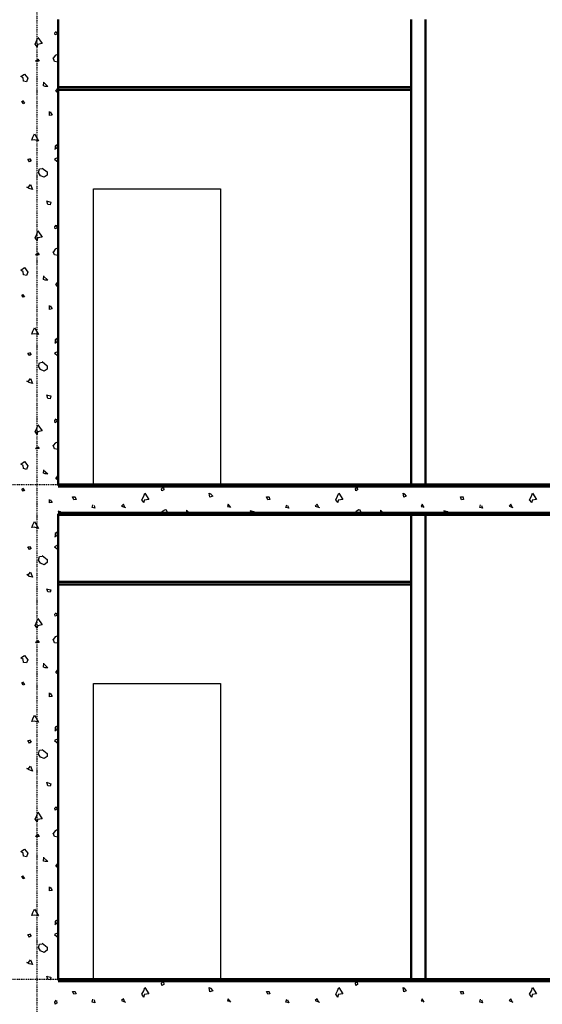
# Model space of a CAD drawing. Extents: x -11408 to 65836, y 12866 to 56869.
# Tile 59 of 68: x 27138 to 30836, y 16875 to 23844. Entities that reach past the tile are written whole.
import ezdxf

# ---------------------------------------------------------------- set-up
doc = ezdxf.new("R2010")
doc.units = 0
doc.linetypes.add('DASHDOT', pattern=[25.4, 12.7, -6.35, 0, -6.35])
doc.layers.add('stramien', color=1, linetype='DASHDOT')
doc.layers.add('vanarris', color=253, linetype='Continuous')

# ---------------------------------------------------------------- blocks, each defined once
blk = doc.blocks.new('*U3')
at = {"layer": 'stramien', "color": 1, "ltscale": 0.5}
blk.add_lwpolyline([(0, 21501.2), (0, -21501.2)], dxfattribs=at)
blk = doc.blocks.new('*U2')
at = {"layer": 'stramien', "color": 0, "linetype": 'ByBlock', "lineweight": -2, "transparency": 16777216}
blk.add_blockref('*U3', (14400, 0), dxfattribs=at)

msp = doc.modelspace()

# ---------------------------------------------------------------- linework, layer by layer
at = {"layer": 'stramien', "color": 1, "ltscale": 0.5}
for points in [[(63695.6, 20551.2), (-11408.5, 20551.2)], [(63695.6, 17051.2), (-11408.5, 17051.2)]]:
    msp.add_lwpolyline(points, dxfattribs=at)
at = {"layer": 'vanarris', "lineweight": 50}
for p, q in [((27408.9, 23846.2), (27408.9, 20546.2)), ((29908.9, 23846.2), (29908.9, 20546.2)), ((30008.9, 23846.2), (30008.9, 20546.2)), ((29908.9, 23366.2), (27408.9, 23366.2)), ((29908.9, 23346.2), (27408.9, 23346.2)), ((27408.9, 20346.2), (27408.9, 17046.2)), ((29908.9, 20346.2), (29908.9, 17046.2)), ((30008.9, 20346.2), (30008.9, 17046.2)), ((29908.9, 19866.2), (27408.9, 19866.2)), ((29908.9, 19846.2), (27408.9, 19846.2))]:
    msp.add_line(p, q, dxfattribs=at)
at = {"layer": 'vanarris', "lineweight": 25}
for p, q in [((27246.4, 23671.2), (27258.9, 23698.7)), ((27258.9, 23698.7), (27266.4, 23718.7)), ((27266.4, 23718.7), (27296.4, 23676.2)), ((27386.4, 23751.2), (27396.4, 23761.2)), ((27388.9, 23736.2), (27386.4, 23751.2)), ((27401.4, 23741.2), (27388.9, 23736.2)), ((27398.9, 23758.7), (27401.4, 23741.2)), ((27261.4, 23651.2), (27246.4, 23671.2)), ((27263.9, 23668.7), (27261.4, 23651.2)), ((27296.4, 23676.2), (27263.9, 23668.7)), ((27248.9, 23551.2), (27266.4, 23563.7)), ((27266.4, 23563.7), (27276.4, 23551.2)), ((27383.9, 23548.7), (27373.9, 23573.7)), ((27388.9, 23591.2), (27376.4, 23573.7)), ((27408.9, 23598.7), (27388.9, 23591.2)), ((27276.4, 23551.2), (27248.9, 23551.2)), ((27408.9, 23543.7), (27383.9, 23548.7)), ((27146.4, 23441.2), (27171.4, 23458.7)), ((27161.4, 23431.2), (27146.4, 23441.2)), ((27163.9, 23408.7), (27161.4, 23431.2)), ((27171.4, 23458.7), (27196.4, 23428.7)), ((27196.4, 23428.7), (27186.4, 23403.7)), ((27186.4, 23403.7), (27163.9, 23408.7)), ((27306.4, 23401.2), (27336.4, 23371.2)), ((27306.4, 23376.2), (27308.9, 23401.2)), ((27318.9, 23371.2), (27306.4, 23376.2)), ((27336.4, 23371.2), (27318.9, 23371.2)), ((27393.9, 23338.7), (27408.9, 23361.2)), ((27408.9, 23323.7), (27393.9, 23338.7)), ((27153.9, 23263.7), (27158.9, 23268.7)), ((27161.4, 23248.7), (27153.9, 23263.7)), ((27156.4, 23271.2), (27171.4, 23253.7)), ((27171.4, 23253.7), (27161.4, 23248.7)), ((27348.9, 23166.2), (27348.9, 23193.7)), ((27366.4, 23168.7), (27348.9, 23166.2)), ((27353.9, 23191.2), (27366.4, 23168.7)), ((27223.9, 22991.2), (27231.4, 23011.2)), ((27231.4, 23011.2), (27241.4, 23036.2)), ((27241.4, 23036.2), (27271.4, 22986.2)), ((27238.9, 22993.7), (27223.9, 22991.2)), ((27271.4, 22986.2), (27238.9, 22993.7)), ((27386.4, 22926.2), (27403.9, 22936.2)), ((27406.4, 22961.2), (27388.9, 22948.7)), ((27388.9, 22948.7), (27388.9, 22926.2)), ((27403.9, 22936.2), (27406.4, 22961.2)), ((27196.4, 22856.2), (27206.4, 22858.7)), ((27206.4, 22861.2), (27218.9, 22843.7)), ((27408.9, 22868.7), (27383.9, 22856.2)), ((27206.4, 22838.7), (27196.4, 22856.2)), ((27218.9, 22843.7), (27206.4, 22838.7)), ((27271.4, 22761.2), (27278.9, 22788.7)), ((27278.9, 22788.7), (27296.4, 22791.2)), ((27296.4, 22793.7), (27331.4, 22766.2)), ((27383.9, 22856.2), (27408.9, 22836.2)), ((27283.9, 22738.7), (27271.4, 22761.2)), ((27311.4, 22728.7), (27283.9, 22738.7)), ((27331.4, 22743.7), (27311.4, 22728.7)), ((27331.4, 22766.2), (27331.4, 22743.7)), ((27188.9, 22658.7), (27201.4, 22661.2)), ((27203.9, 22648.7), (27188.9, 22658.7)), ((27201.4, 22661.2), (27213.9, 22676.2)), ((27228.9, 22641.2), (27203.9, 22648.7)), ((27213.9, 22676.2), (27228.9, 22641.2)), ((27658.9, 20546.2), (27658.9, 22646.2)), ((27658.9, 22646.2), (28558.9, 22646.2)), ((28558.9, 22646.2), (28558.9, 20546.2)), ((27336.4, 22536.2), (27328.9, 22561.2)), ((27333.9, 22558.7), (27358.9, 22551.2)), ((27353.9, 22533.7), (27336.4, 22536.2)), ((27358.9, 22551.2), (27353.9, 22533.7)), ((27386.4, 22378.7), (27396.4, 22388.7)), ((27388.9, 22363.7), (27386.4, 22378.7)), ((27398.9, 22388.7), (27401.4, 22368.7)), ((27246.4, 22298.7), (27258.9, 22326.2)), ((27258.9, 22326.2), (27266.4, 22348.7)), ((27296.4, 22303.7), (27263.9, 22298.7)), ((27266.4, 22348.7), (27296.4, 22303.7)), ((27401.4, 22368.7), (27388.9, 22363.7)), ((27261.4, 22281.2), (27246.4, 22298.7)), ((27263.9, 22298.7), (27261.4, 22281.2)), ((27248.9, 22178.7), (27266.4, 22193.7)), ((27276.4, 22178.7), (27248.9, 22178.7)), ((27266.4, 22193.7), (27276.4, 22178.7)), ((27383.9, 22178.7), (27373.9, 22201.2)), ((27388.9, 22218.7), (27376.4, 22201.2)), ((27408.9, 22173.7), (27383.9, 22178.7)), ((27408.9, 22228.7), (27388.9, 22218.7)), ((27146.4, 22071.2), (27171.4, 22088.7)), ((27161.4, 22058.7), (27146.4, 22071.2)), ((27163.9, 22038.7), (27161.4, 22058.7)), ((27186.4, 22033.7), (27163.9, 22038.7)), ((27171.4, 22088.7), (27196.4, 22056.2)), ((27196.4, 22056.2), (27186.4, 22033.7)), ((27306.4, 22003.7), (27308.9, 22031.2)), ((27306.4, 22028.7), (27336.4, 22001.2)), ((27318.9, 22001.2), (27306.4, 22003.7)), ((27336.4, 22001.2), (27318.9, 22001.2)), ((27393.9, 21968.7), (27408.9, 21988.7)), ((27408.9, 21951.2), (27393.9, 21968.7)), ((27153.9, 21893.7), (27158.9, 21898.7)), ((27161.4, 21878.7), (27153.9, 21893.7)), ((27156.4, 21898.7), (27171.4, 21881.2)), ((27171.4, 21881.2), (27161.4, 21878.7)), ((27348.9, 21793.7), (27348.9, 21821.2)), ((27353.9, 21818.7), (27366.4, 21796.2)), ((27366.4, 21796.2), (27348.9, 21793.7)), ((27223.9, 21618.7), (27231.4, 21638.7)), ((27238.9, 21621.2), (27223.9, 21618.7)), ((27231.4, 21638.7), (27241.4, 21663.7)), ((27271.4, 21616.2), (27238.9, 21621.2)), ((27241.4, 21663.7), (27271.4, 21616.2)), ((27386.4, 21553.7), (27403.9, 21566.2)), ((27406.4, 21588.7), (27388.9, 21578.7)), ((27388.9, 21578.7), (27388.9, 21553.7)), ((27403.9, 21566.2), (27406.4, 21588.7)), ((27196.4, 21483.7), (27206.4, 21486.2)), ((27206.4, 21466.2), (27196.4, 21483.7)), ((27206.4, 21488.7), (27218.9, 21473.7)), ((27218.9, 21473.7), (27206.4, 21466.2)), ((27408.9, 21496.2), (27383.9, 21483.7)), ((27383.9, 21483.7), (27408.9, 21463.7)), ((27271.4, 21391.2), (27278.9, 21416.2)), ((27278.9, 21416.2), (27296.4, 21418.7)), ((27296.4, 21423.7), (27331.4, 21393.7)), ((27283.9, 21368.7), (27271.4, 21391.2)), ((27311.4, 21356.2), (27283.9, 21368.7)), ((27331.4, 21371.2), (27311.4, 21356.2)), ((27331.4, 21393.7), (27331.4, 21371.2)), ((27188.9, 21286.2), (27201.4, 21288.7)), ((27203.9, 21276.2), (27188.9, 21286.2)), ((27201.4, 21288.7), (27213.9, 21303.7)), ((27228.9, 21268.7), (27203.9, 21276.2)), ((27213.9, 21303.7), (27228.9, 21268.7)), ((27336.4, 21163.7), (27328.9, 21188.7)), ((27333.9, 21186.2), (27358.9, 21181.2)), ((27353.9, 21161.2), (27336.4, 21163.7)), ((27358.9, 21181.2), (27353.9, 21161.2)), ((27258.9, 20953.7), (27266.4, 20976.2)), ((27266.4, 20976.2), (27296.4, 20933.7)), ((27386.4, 21006.2), (27396.4, 21018.7)), ((27388.9, 20991.2), (27386.4, 21006.2)), ((27401.4, 20998.7), (27388.9, 20991.2)), ((27398.9, 21016.2), (27401.4, 20998.7)), ((27246.4, 20928.7), (27258.9, 20953.7)), ((27261.4, 20908.7), (27246.4, 20928.7)), ((27263.9, 20926.2), (27261.4, 20908.7)), ((27296.4, 20933.7), (27263.9, 20926.2)), ((27388.9, 20846.2), (27376.4, 20831.2)), ((27408.9, 20856.2), (27388.9, 20846.2)), ((27248.9, 20808.7), (27266.4, 20821.2)), ((27276.4, 20808.7), (27248.9, 20808.7)), ((27266.4, 20821.2), (27276.4, 20808.7)), ((27383.9, 20806.2), (27373.9, 20831.2)), ((27408.9, 20801.2), (27383.9, 20806.2)), ((27146.4, 20698.7), (27171.4, 20716.2)), ((27161.4, 20688.7), (27146.4, 20698.7)), ((27171.4, 20716.2), (27196.4, 20686.2)), ((27163.9, 20666.2), (27161.4, 20688.7)), ((27186.4, 20661.2), (27163.9, 20666.2)), ((27196.4, 20686.2), (27186.4, 20661.2)), ((27306.4, 20633.7), (27308.9, 20658.7)), ((27306.4, 20656.2), (27336.4, 20628.7)), ((27318.9, 20628.7), (27306.4, 20633.7)), ((27336.4, 20628.7), (27318.9, 20628.7)), ((27393.9, 20596.2), (27408.9, 20618.7)), ((27408.9, 20581.2), (27393.9, 20596.2)), ((27153.9, 20521.2), (27158.9, 20526.2)), ((27161.4, 20506.2), (27153.9, 20521.2)), ((27156.4, 20528.7), (27171.4, 20511.2)), ((27171.4, 20511.2), (27161.4, 20506.2)), ((28016.4, 20471.2), (28023.9, 20493.7)), ((28023.9, 20493.7), (28051.4, 20448.7)), ((28141.4, 20523.7), (28153.9, 20536.2)), ((28143.9, 20508.7), (28141.4, 20523.7)), ((28158.9, 20516.2), (28143.9, 20508.7)), ((28156.4, 20533.7), (28158.9, 20516.2)), ((28251.4, 20536.2), (28243.9, 20546.2)), ((28251.4, 20546.2), (28251.4, 20536.2)), ((28483.9, 20463.7), (28478.9, 20493.7)), ((28478.9, 20493.7), (28491.4, 20488.7)), ((28488.9, 20488.7), (28503.9, 20471.2)), ((29386.4, 20471.2), (29396.4, 20493.7)), ((29396.4, 20493.7), (29423.9, 20448.7)), ((29513.9, 20523.7), (29523.9, 20536.2)), ((29516.4, 20508.7), (29513.9, 20523.7)), ((29528.9, 20516.2), (29516.4, 20508.7)), ((29526.4, 20533.7), (29528.9, 20516.2)), ((29623.9, 20536.2), (29616.4, 20546.2)), ((29621.4, 20546.2), (29623.9, 20536.2)), ((29856.4, 20463.7), (29851.4, 20493.7)), ((29851.4, 20493.7), (29861.4, 20488.7)), ((29858.9, 20488.7), (29873.9, 20471.2)), ((30758.9, 20471.2), (30766.4, 20493.7)), ((30766.4, 20493.7), (30796.4, 20448.7)), ((27348.9, 20423.7), (27348.9, 20448.7)), ((27366.4, 20426.2), (27348.9, 20423.7)), ((27353.9, 20446.2), (27366.4, 20426.2)), ((27521.4, 20446.2), (27511.4, 20466.2)), ((27511.4, 20466.2), (27528.9, 20466.2)), ((27536.4, 20448.7), (27521.4, 20446.2)), ((27528.9, 20468.7), (27536.4, 20448.7)), ((28001.4, 20446.2), (28016.4, 20471.2)), ((28016.4, 20426.2), (28001.4, 20446.2)), ((28018.9, 20443.7), (28016.4, 20426.2)), ((28051.4, 20448.7), (28018.9, 20443.7)), ((28503.9, 20471.2), (28483.9, 20463.7)), ((28893.9, 20446.2), (28883.9, 20466.2)), ((28883.9, 20466.2), (28901.4, 20466.2)), ((28908.9, 20448.7), (28893.9, 20446.2)), ((28901.4, 20468.7), (28908.9, 20448.7)), ((29373.9, 20446.2), (29386.4, 20471.2)), ((29388.9, 20426.2), (29373.9, 20446.2)), ((29391.4, 20443.7), (29388.9, 20426.2)), ((29423.9, 20448.7), (29391.4, 20443.7)), ((29873.9, 20471.2), (29856.4, 20463.7)), ((30263.9, 20446.2), (30256.4, 20466.2)), ((30256.4, 20466.2), (30273.9, 20466.2)), ((30278.9, 20448.7), (30263.9, 20446.2)), ((30273.9, 20468.7), (30278.9, 20448.7)), ((30746.4, 20446.2), (30758.9, 20471.2)), ((30761.4, 20426.2), (30746.4, 20446.2)), ((30763.9, 20443.7), (30761.4, 20426.2)), ((30796.4, 20448.7), (30763.9, 20443.7)), ((27423.9, 20361.2), (27408.9, 20366.2)), ((27443.9, 20346.2), (27423.9, 20361.2)), ((27651.4, 20391.2), (27656.4, 20411.2)), ((27668.9, 20386.2), (27651.4, 20391.2)), ((27663.9, 20406.2), (27668.9, 20386.2)), ((27871.4, 20413.7), (27858.9, 20401.2)), ((27858.9, 20401.2), (27886.4, 20391.2)), ((27881.4, 20391.2), (27871.4, 20413.7)), ((28146.4, 20363.7), (28133.9, 20346.2)), ((28166.4, 20373.7), (28146.4, 20363.7)), ((28176.4, 20371.2), (28166.4, 20373.7)), ((28188.9, 20346.2), (28176.4, 20371.2)), ((28346.4, 20346.2), (28318.9, 20371.2)), ((28318.9, 20371.2), (28318.9, 20346.2)), ((28613.9, 20413.7), (28608.9, 20398.7)), ((28608.9, 20398.7), (28621.4, 20396.2)), ((28631.4, 20391.2), (28613.9, 20413.7)), ((28793.9, 20361.2), (28768.9, 20368.7)), ((28768.9, 20368.7), (28781.4, 20346.2)), ((28816.4, 20346.2), (28793.9, 20361.2)), ((29021.4, 20391.2), (29028.9, 20411.2)), ((29041.4, 20386.2), (29021.4, 20391.2)), ((29033.9, 20406.2), (29041.4, 20386.2)), ((29243.9, 20413.7), (29228.9, 20401.2)), ((29228.9, 20401.2), (29258.9, 20391.2)), ((29253.9, 20391.2), (29243.9, 20413.7)), ((29518.9, 20363.7), (29506.4, 20346.2)), ((29538.9, 20373.7), (29518.9, 20363.7)), ((29546.4, 20371.2), (29538.9, 20373.7)), ((29558.9, 20346.2), (29546.4, 20371.2)), ((29716.4, 20346.2), (29691.4, 20371.2)), ((29691.4, 20371.2), (29691.4, 20346.2)), ((29986.4, 20413.7), (29978.9, 20398.7)), ((29978.9, 20398.7), (29993.9, 20396.2)), ((30001.4, 20391.2), (29986.4, 20413.7)), ((30166.4, 20361.2), (30138.9, 20368.7)), ((30138.9, 20368.7), (30153.9, 20346.2)), ((30186.4, 20346.2), (30166.4, 20361.2)), ((30393.9, 20391.2), (30398.9, 20411.2)), ((30413.9, 20386.2), (30393.9, 20391.2)), ((30406.4, 20406.2), (30413.9, 20386.2)), ((30613.9, 20413.7), (30601.4, 20401.2)), ((30601.4, 20401.2), (30628.9, 20391.2)), ((30626.4, 20391.2), (30613.9, 20413.7)), ((27231.4, 20268.7), (27241.4, 20291.2)), ((27241.4, 20291.2), (27271.4, 20243.7)), ((27223.9, 20248.7), (27231.4, 20268.7)), ((27238.9, 20251.2), (27223.9, 20248.7)), ((27271.4, 20243.7), (27238.9, 20251.2)), ((27406.4, 20218.7), (27388.9, 20206.2)), ((27403.9, 20193.7), (27406.4, 20218.7)), ((27386.4, 20183.7), (27403.9, 20193.7)), ((27388.9, 20206.2), (27388.9, 20183.7)), ((27206.4, 20093.7), (27196.4, 20113.7)), ((27196.4, 20113.7), (27206.4, 20113.7)), ((27206.4, 20116.2), (27218.9, 20101.2)), ((27218.9, 20101.2), (27206.4, 20093.7)), ((27408.9, 20126.2), (27383.9, 20113.7)), ((27383.9, 20113.7), (27408.9, 20093.7)), ((27271.4, 20018.7), (27278.9, 20043.7)), ((27283.9, 19996.2), (27271.4, 20018.7)), ((27278.9, 20043.7), (27296.4, 20046.2)), ((27296.4, 20051.2), (27331.4, 20023.7)), ((27331.4, 20001.2), (27311.4, 19986.2)), ((27331.4, 20023.7), (27331.4, 20001.2)), ((27201.4, 19918.7), (27213.9, 19933.7)), ((27213.9, 19933.7), (27228.9, 19898.7)), ((27311.4, 19986.2), (27283.9, 19996.2)), ((27188.9, 19916.2), (27201.4, 19918.7)), ((27203.9, 19903.7), (27188.9, 19916.2)), ((27228.9, 19898.7), (27203.9, 19903.7)), ((27336.4, 19793.7), (27328.9, 19816.2)), ((27333.9, 19813.7), (27358.9, 19808.7)), ((27353.9, 19791.2), (27336.4, 19793.7)), ((27358.9, 19808.7), (27353.9, 19791.2)), ((27246.4, 19556.2), (27258.9, 19583.7)), ((27258.9, 19583.7), (27266.4, 19606.2)), ((27266.4, 19606.2), (27296.4, 19561.2)), ((27386.4, 19636.2), (27396.4, 19646.2)), ((27388.9, 19621.2), (27386.4, 19636.2)), ((27401.4, 19626.2), (27388.9, 19621.2)), ((27398.9, 19643.7), (27401.4, 19626.2)), ((27261.4, 19536.2), (27246.4, 19556.2)), ((27263.9, 19553.7), (27261.4, 19536.2)), ((27296.4, 19561.2), (27263.9, 19553.7)), ((27248.9, 19436.2), (27266.4, 19448.7)), ((27266.4, 19448.7), (27276.4, 19436.2)), ((27383.9, 19433.7), (27373.9, 19458.7)), ((27388.9, 19476.2), (27376.4, 19458.7)), ((27408.9, 19483.7), (27388.9, 19476.2)), ((27276.4, 19436.2), (27248.9, 19436.2)), ((27408.9, 19431.2), (27383.9, 19433.7)), ((27146.4, 19326.2), (27171.4, 19343.7)), ((27161.4, 19316.2), (27146.4, 19326.2)), ((27163.9, 19293.7), (27161.4, 19316.2)), ((27171.4, 19343.7), (27196.4, 19313.7)), ((27196.4, 19313.7), (27186.4, 19291.2)), ((27186.4, 19291.2), (27163.9, 19293.7)), ((27306.4, 19261.2), (27308.9, 19288.7)), ((27306.4, 19286.2), (27336.4, 19256.2)), ((27318.9, 19256.2), (27306.4, 19261.2)), ((27336.4, 19256.2), (27318.9, 19256.2)), ((27393.9, 19223.7), (27408.9, 19246.2)), ((27408.9, 19208.7), (27393.9, 19223.7)), ((27153.9, 19151.2), (27158.9, 19153.7)), ((27161.4, 19133.7), (27153.9, 19151.2)), ((27156.4, 19156.2), (27171.4, 19138.7)), ((27171.4, 19138.7), (27161.4, 19133.7)), ((27658.9, 17046.2), (27658.9, 19146.2)), ((27658.9, 19146.2), (28558.9, 19146.2)), ((28558.9, 19146.2), (28558.9, 17046.2)), ((27348.9, 19051.2), (27348.9, 19078.7)), ((27366.4, 19053.7), (27348.9, 19051.2)), ((27353.9, 19076.2), (27366.4, 19053.7)), ((27223.9, 18876.2), (27231.4, 18896.2)), ((27231.4, 18896.2), (27241.4, 18921.2)), ((27241.4, 18921.2), (27271.4, 18871.2)), ((27238.9, 18878.7), (27223.9, 18876.2)), ((27271.4, 18871.2), (27238.9, 18878.7)), ((27386.4, 18811.2), (27403.9, 18821.2)), ((27406.4, 18846.2), (27388.9, 18836.2)), ((27388.9, 18836.2), (27388.9, 18811.2)), ((27403.9, 18821.2), (27406.4, 18846.2)), ((27206.4, 18746.2), (27218.9, 18731.2)), ((27408.9, 18753.7), (27383.9, 18741.2)), ((27196.4, 18741.2), (27206.4, 18743.7)), ((27206.4, 18723.7), (27196.4, 18741.2)), ((27218.9, 18731.2), (27206.4, 18723.7)), ((27296.4, 18678.7), (27331.4, 18651.2)), ((27383.9, 18741.2), (27408.9, 18721.2)), ((27271.4, 18646.2), (27278.9, 18673.7)), ((27283.9, 18623.7), (27271.4, 18646.2)), ((27278.9, 18673.7), (27296.4, 18676.2)), ((27311.4, 18613.7), (27283.9, 18623.7)), ((27331.4, 18628.7), (27311.4, 18613.7)), ((27331.4, 18651.2), (27331.4, 18628.7)), ((27188.9, 18543.7), (27201.4, 18546.2)), ((27203.9, 18533.7), (27188.9, 18543.7)), ((27201.4, 18546.2), (27213.9, 18561.2)), ((27213.9, 18561.2), (27228.9, 18526.2)), ((27228.9, 18526.2), (27203.9, 18533.7)), ((27336.4, 18421.2), (27328.9, 18446.2)), ((27333.9, 18443.7), (27358.9, 18436.2)), ((27353.9, 18418.7), (27336.4, 18421.2)), ((27358.9, 18436.2), (27353.9, 18418.7)), ((27386.4, 18263.7), (27396.4, 18273.7)), ((27388.9, 18248.7), (27386.4, 18263.7)), ((27398.9, 18273.7), (27401.4, 18256.2)), ((27246.4, 18186.2), (27258.9, 18211.2)), ((27258.9, 18211.2), (27266.4, 18233.7)), ((27296.4, 18188.7), (27263.9, 18183.7)), ((27266.4, 18233.7), (27296.4, 18188.7)), ((27401.4, 18256.2), (27388.9, 18248.7)), ((27261.4, 18166.2), (27246.4, 18186.2)), ((27263.9, 18183.7), (27261.4, 18166.2)), ((27248.9, 18063.7), (27266.4, 18078.7)), ((27276.4, 18063.7), (27248.9, 18063.7)), ((27266.4, 18078.7), (27276.4, 18063.7)), ((27383.9, 18063.7), (27373.9, 18086.2)), ((27388.9, 18103.7), (27376.4, 18086.2)), ((27408.9, 18058.7), (27383.9, 18063.7)), ((27408.9, 18113.7), (27388.9, 18103.7)), ((27146.4, 17956.2), (27171.4, 17973.7)), ((27161.4, 17943.7), (27146.4, 17956.2)), ((27163.9, 17923.7), (27161.4, 17943.7)), ((27186.4, 17918.7), (27163.9, 17923.7)), ((27171.4, 17973.7), (27196.4, 17943.7)), ((27196.4, 17943.7), (27186.4, 17918.7)), ((27306.4, 17888.7), (27308.9, 17916.2)), ((27306.4, 17913.7), (27336.4, 17886.2)), ((27318.9, 17886.2), (27306.4, 17888.7)), ((27336.4, 17886.2), (27318.9, 17886.2)), ((27393.9, 17853.7), (27408.9, 17873.7)), ((27408.9, 17838.7), (27393.9, 17853.7)), ((27153.9, 17778.7), (27158.9, 17783.7)), ((27161.4, 17763.7), (27153.9, 17778.7)), ((27156.4, 17783.7), (27171.4, 17766.2)), ((27171.4, 17766.2), (27161.4, 17763.7)), ((27348.9, 17678.7), (27348.9, 17706.2)), ((27353.9, 17703.7), (27366.4, 17681.2)), ((27366.4, 17681.2), (27348.9, 17678.7)), ((27223.9, 17503.7), (27231.4, 17523.7)), ((27238.9, 17506.2), (27223.9, 17503.7)), ((27231.4, 17523.7), (27241.4, 17548.7)), ((27271.4, 17501.2), (27238.9, 17506.2)), ((27241.4, 17548.7), (27271.4, 17501.2)), ((27386.4, 17438.7), (27403.9, 17451.2)), ((27406.4, 17473.7), (27388.9, 17463.7)), ((27388.9, 17463.7), (27388.9, 17438.7)), ((27403.9, 17451.2), (27406.4, 17473.7)), ((27196.4, 17368.7), (27206.4, 17371.2)), ((27206.4, 17351.2), (27196.4, 17368.7)), ((27206.4, 17373.7), (27218.9, 17358.7)), ((27218.9, 17358.7), (27206.4, 17351.2)), ((27408.9, 17381.2), (27383.9, 17368.7)), ((27383.9, 17368.7), (27408.9, 17348.7)), ((27271.4, 17276.2), (27278.9, 17301.2)), ((27278.9, 17301.2), (27296.4, 17303.7)), ((27296.4, 17308.7), (27331.4, 17278.7)), ((27283.9, 17253.7), (27271.4, 17276.2)), ((27311.4, 17241.2), (27283.9, 17253.7)), ((27331.4, 17258.7), (27311.4, 17241.2)), ((27331.4, 17278.7), (27331.4, 17258.7)), ((27188.9, 17171.2), (27201.4, 17173.7)), ((27203.9, 17161.2), (27188.9, 17171.2)), ((27201.4, 17173.7), (27213.9, 17188.7)), ((27228.9, 17156.2), (27203.9, 17161.2)), ((27213.9, 17188.7), (27228.9, 17156.2)), ((27336.4, 17051.2), (27328.9, 17073.7)), ((27333.9, 17071.2), (27358.9, 17066.2)), ((27353.9, 17048.7), (27336.4, 17051.2)), ((27358.9, 17066.2), (27353.9, 17048.7)), ((28141.4, 17023.7), (28153.9, 17036.2)), ((28143.9, 17008.7), (28141.4, 17023.7)), ((28158.9, 17016.2), (28143.9, 17008.7)), ((28156.4, 17033.7), (28158.9, 17016.2)), ((28251.4, 17036.2), (28243.9, 17046.2)), ((28251.4, 17046.2), (28251.4, 17036.2)), ((29513.9, 17023.7), (29523.9, 17036.2)), ((29516.4, 17008.7), (29513.9, 17023.7)), ((29528.9, 17016.2), (29516.4, 17008.7)), ((29526.4, 17033.7), (29528.9, 17016.2)), ((29623.9, 17036.2), (29616.4, 17046.2)), ((29621.4, 17046.2), (29623.9, 17036.2)), ((27521.4, 16946.2), (27511.4, 16966.2)), ((27511.4, 16966.2), (27528.9, 16966.2)), ((27536.4, 16948.7), (27521.4, 16946.2)), ((27528.9, 16968.7), (27536.4, 16948.7)), ((28001.4, 16946.2), (28016.4, 16971.2)), ((28016.4, 16926.2), (28001.4, 16946.2)), ((28016.4, 16971.2), (28023.9, 16993.7)), ((28018.9, 16943.7), (28016.4, 16926.2)), ((28051.4, 16948.7), (28018.9, 16943.7)), ((28023.9, 16993.7), (28051.4, 16948.7)), ((28483.9, 16963.7), (28478.9, 16993.7)), ((28478.9, 16993.7), (28491.4, 16988.7)), ((28503.9, 16971.2), (28483.9, 16963.7)), ((28488.9, 16988.7), (28503.9, 16971.2)), ((28893.9, 16946.2), (28883.9, 16966.2)), ((28883.9, 16966.2), (28901.4, 16966.2)), ((28908.9, 16948.7), (28893.9, 16946.2)), ((28901.4, 16968.7), (28908.9, 16948.7)), ((29373.9, 16946.2), (29386.4, 16971.2)), ((29388.9, 16926.2), (29373.9, 16946.2)), ((29386.4, 16971.2), (29396.4, 16993.7)), ((29391.4, 16943.7), (29388.9, 16926.2)), ((29423.9, 16948.7), (29391.4, 16943.7)), ((29396.4, 16993.7), (29423.9, 16948.7)), ((29856.4, 16963.7), (29851.4, 16993.7)), ((29851.4, 16993.7), (29861.4, 16988.7)), ((29873.9, 16971.2), (29856.4, 16963.7)), ((29858.9, 16988.7), (29873.9, 16971.2)), ((30263.9, 16946.2), (30256.4, 16966.2)), ((30256.4, 16966.2), (30273.9, 16966.2)), ((30278.9, 16948.7), (30263.9, 16946.2)), ((30273.9, 16968.7), (30278.9, 16948.7)), ((30746.4, 16946.2), (30758.9, 16971.2)), ((30761.4, 16926.2), (30746.4, 16946.2)), ((30758.9, 16971.2), (30766.4, 16993.7)), ((30763.9, 16943.7), (30761.4, 16926.2)), ((30796.4, 16948.7), (30763.9, 16943.7)), ((30766.4, 16993.7), (30796.4, 16948.7)), ((27386.4, 16891.2), (27396.4, 16903.7)), ((27388.9, 16876.2), (27386.4, 16891.2)), ((27401.4, 16883.7), (27388.9, 16876.2)), ((27398.9, 16901.2), (27401.4, 16883.7)), ((27651.4, 16891.2), (27656.4, 16911.2)), ((27668.9, 16886.2), (27651.4, 16891.2)), ((27663.9, 16906.2), (27668.9, 16886.2)), ((27871.4, 16913.7), (27858.9, 16901.2)), ((27858.9, 16901.2), (27886.4, 16891.2)), ((27881.4, 16891.2), (27871.4, 16913.7)), ((28613.9, 16913.7), (28608.9, 16898.7)), ((28608.9, 16898.7), (28621.4, 16896.2)), ((28631.4, 16891.2), (28613.9, 16913.7)), ((29021.4, 16891.2), (29028.9, 16911.2)), ((29041.4, 16886.2), (29021.4, 16891.2)), ((29033.9, 16906.2), (29041.4, 16886.2)), ((29243.9, 16913.7), (29228.9, 16901.2)), ((29228.9, 16901.2), (29258.9, 16891.2)), ((29253.9, 16891.2), (29243.9, 16913.7)), ((29986.4, 16913.7), (29978.9, 16898.7)), ((29978.9, 16898.7), (29993.9, 16896.2)), ((30001.4, 16891.2), (29986.4, 16913.7)), ((30393.9, 16891.2), (30398.9, 16911.2)), ((30413.9, 16886.2), (30393.9, 16891.2)), ((30406.4, 16906.2), (30413.9, 16886.2)), ((30613.9, 16913.7), (30601.4, 16901.2)), ((30601.4, 16901.2), (30628.9, 16891.2)), ((30626.4, 16891.2), (30613.9, 16913.7))]:
    msp.add_line(p, q, dxfattribs=at)
at = {"layer": 'vanarris', "lineweight": 90}
for p, q in [((30908.9, 20546.2), (27408.9, 20546.2)), ((30908.9, 20346.2), (27408.9, 20346.2)), ((30908.9, 17046.2), (27408.9, 17046.2))]:
    msp.add_line(p, q, dxfattribs=at)

# ---------------------------------------------------------------- block references
at = {"layer": 'stramien', "xscale": -1}
msp.add_blockref('*U2', (41658.9, 34367.5), dxfattribs=at)

doc.saveas('drawing.dxf')
